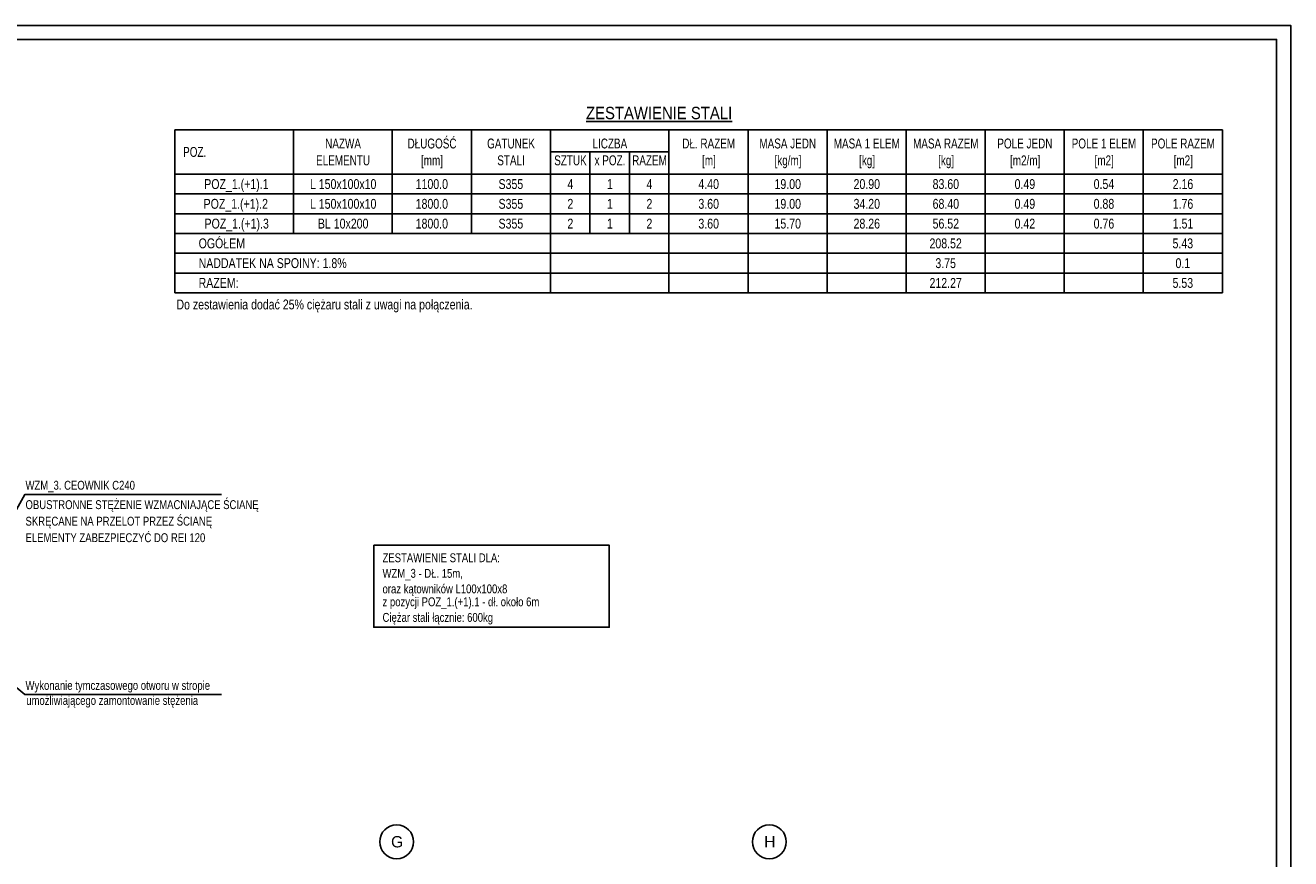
# Model space of a CAD drawing. Header units: metres. Extents: x -1437 to 3563, y -2228 to 2026.
# Tile 11 of 11: x 1322 to 3563, y 497 to 1972. Entities that reach past the tile are written whole.
import ezdxf
from ezdxf.enums import TextEntityAlignment as Align

# ---------------------------------------------------------------- set-up
doc = ezdxf.new("R2010")
doc.units = ezdxf.units.M
doc.header["$LTSCALE"] = 50
doc.header["$MEASUREMENT"] = 0
doc.linetypes.add('DO', pattern=[1, 0.5, -0.24, 0.02, -0.24])
for name, color, linetype in [('BS_odn', 1, 'Continuous'), ('BS_tab', 1, 'Continuous'), ('BS_txg', 3, 'Continuous'), ('BS_txs', 2, 'Continuous'), ('BZ_osd', 1, 'DO'), ('BZ_ram', 2, 'Continuous'), ('BZ_txs', 2, 'Continuous')]:
    doc.layers.add(name, color=color, linetype=linetype)
doc.styles.add('BIKTG', font='bikromsw.shx', dxfattribs={"width": 0.85})
doc.styles.add('BIKTS', font='bikromsw.shx', dxfattribs={"width": 0.85})
doc.styles.add('GENERATED_STYLE_1', font='arial.ttf')

# ---------------------------------------------------------------- blocks, each defined once
blk = doc.blocks.new('zestawienie poziom +1')
at = {"layer": 'BS_tab'}
for p, q in [((1586.8, 1490.1), (1586.8, 1411.3)), ((1586.8, 1490.1), (1656.8, 1490.1)), ((1656.8, 1490.1), (1796.8, 1490.1)), ((1796.8, 1490.1), (1796.8, 1411.3)), ((1796.8, 1490.1), (1971.8, 1490.1)), ((1971.8, 1490.1), (1971.8, 1411.3)), ((1971.8, 1490.1), (2111.8, 1490.1)), ((2111.8, 1490.1), (2111.8, 1411.3)), ((2111.8, 1490.1), (2251.8, 1490.1)), ((2251.8, 1490.1), (2251.8, 1411.3)), ((2251.8, 1490.1), (2321.8, 1490.1)), ((2321.8, 1490.1), (2391.8, 1490.1)), ((2391.8, 1490.1), (2461.8, 1490.1)), ((2461.8, 1490.1), (2461.8, 1411.3)), ((2461.8, 1490.1), (2601.8, 1490.1)), ((2601.8, 1490.1), (2601.8, 1411.3)), ((2601.8, 1490.1), (2741.8, 1490.1)), ((2741.8, 1490.1), (2741.8, 1411.3)), ((2741.8, 1490.1), (2881.8, 1490.1)), ((2881.8, 1490.1), (2881.8, 1411.3)), ((2881.8, 1490.1), (3021.8, 1490.1)), ((3021.8, 1490.1), (3021.8, 1411.3)), ((3021.8, 1490.1), (3161.8, 1490.1)), ((3161.8, 1490.1), (3161.8, 1411.3)), ((3161.8, 1490.1), (3301.8, 1490.1)), ((3301.8, 1490.1), (3301.8, 1411.3)), ((3301.8, 1490.1), (3441.8, 1490.1)), ((3441.8, 1490.1), (3441.8, 1411.3)), ((2321.8, 1450.7), (2251.8, 1450.7)), ((2321.8, 1450.7), (2321.8, 1411.3)), ((2391.8, 1450.7), (2321.8, 1450.7)), ((2391.8, 1450.7), (2391.8, 1411.3)), ((2461.8, 1450.7), (2391.8, 1450.7)), ((2461.8, 1450.7), (2461.8, 1411.3)), ((1586.8, 1411.3), (1656.8, 1411.3)), ((1586.8, 1411.3), (1586.8, 1376.3)), ((1656.8, 1411.3), (1796.8, 1411.3)), ((1796.8, 1411.3), (1971.8, 1411.3)), ((1796.8, 1411.3), (1796.8, 1376.3)), ((1971.8, 1411.3), (2111.8, 1411.3)), ((1971.8, 1411.3), (1971.8, 1376.3)), ((2111.8, 1411.3), (2251.8, 1411.3)), ((2111.8, 1411.3), (2111.8, 1376.3)), ((2251.8, 1411.3), (2321.8, 1411.3)), ((2251.8, 1411.3), (2251.8, 1376.3)), ((2321.8, 1411.3), (2391.8, 1411.3)), ((2321.8, 1411.3), (2321.8, 1376.3)), ((2391.8, 1411.3), (2461.8, 1411.3)), ((2391.8, 1411.3), (2391.8, 1376.3)), ((2461.8, 1411.3), (2601.8, 1411.3)), ((2461.8, 1411.3), (2461.8, 1376.3)), ((2601.8, 1411.3), (2741.8, 1411.3)), ((2601.8, 1411.3), (2601.8, 1376.3)), ((2741.8, 1411.3), (2881.8, 1411.3)), ((2741.8, 1411.3), (2741.8, 1376.3)), ((2881.8, 1411.3), (3021.8, 1411.3)), ((2881.8, 1411.3), (2881.8, 1376.3)), ((3021.8, 1411.3), (3161.8, 1411.3)), ((3021.8, 1411.3), (3021.8, 1376.3)), ((3161.8, 1411.3), (3301.8, 1411.3)), ((3161.8, 1411.3), (3161.8, 1376.3)), ((3301.8, 1411.3), (3441.8, 1411.3)), ((3301.8, 1411.3), (3301.8, 1376.3)), ((3441.8, 1411.3), (3441.8, 1376.3)), ((1586.8, 1376.3), (1796.8, 1376.3)), ((1586.8, 1376.3), (1586.8, 1341.3)), ((1796.8, 1376.3), (1971.8, 1376.3)), ((1796.8, 1376.3), (1796.8, 1341.3)), ((1971.8, 1376.3), (2111.8, 1376.3)), ((1971.8, 1376.3), (1971.8, 1341.3)), ((2111.8, 1376.3), (2251.8, 1376.3)), ((2111.8, 1376.3), (2111.8, 1341.3)), ((2251.8, 1376.3), (2321.8, 1376.3)), ((2251.8, 1376.3), (2251.8, 1341.3)), ((2321.8, 1376.3), (2391.8, 1376.3)), ((2321.8, 1376.3), (2321.8, 1341.3)), ((2391.8, 1376.3), (2461.8, 1376.3)), ((2391.8, 1376.3), (2391.8, 1341.3)), ((2461.8, 1376.3), (2601.8, 1376.3)), ((2461.8, 1376.3), (2461.8, 1341.3)), ((2601.8, 1376.3), (2741.8, 1376.3)), ((2601.8, 1376.3), (2601.8, 1341.3)), ((2741.8, 1376.3), (2881.8, 1376.3)), ((2741.8, 1376.3), (2741.8, 1341.3)), ((2881.8, 1376.3), (3021.8, 1376.3)), ((2881.8, 1376.3), (2881.8, 1341.3)), ((3021.8, 1376.3), (3161.8, 1376.3)), ((3021.8, 1376.3), (3021.8, 1341.3)), ((3161.8, 1376.3), (3301.8, 1376.3)), ((3161.8, 1376.3), (3161.8, 1341.3)), ((3301.8, 1376.3), (3441.8, 1376.3)), ((3301.8, 1376.3), (3301.8, 1341.3)), ((3441.8, 1376.3), (3441.8, 1341.3)), ((1586.8, 1341.3), (1796.8, 1341.3)), ((1586.8, 1341.3), (1586.8, 1306.3)), ((1796.8, 1341.3), (1971.8, 1341.3)), ((1796.8, 1341.3), (1796.8, 1306.3)), ((1971.8, 1341.3), (2111.8, 1341.3)), ((1971.8, 1341.3), (1971.8, 1306.3)), ((2111.8, 1341.3), (2251.8, 1341.3)), ((2111.8, 1341.3), (2111.8, 1306.3)), ((2251.8, 1341.3), (2321.8, 1341.3)), ((2251.8, 1341.3), (2251.8, 1306.3)), ((2321.8, 1341.3), (2391.8, 1341.3)), ((2321.8, 1341.3), (2321.8, 1306.3)), ((2391.8, 1341.3), (2461.8, 1341.3)), ((2391.8, 1341.3), (2391.8, 1306.3)), ((2461.8, 1341.3), (2601.8, 1341.3)), ((2461.8, 1341.3), (2461.8, 1306.3)), ((2601.8, 1341.3), (2741.8, 1341.3)), ((2601.8, 1341.3), (2601.8, 1306.3)), ((2741.8, 1341.3), (2881.8, 1341.3)), ((2741.8, 1341.3), (2741.8, 1306.3)), ((2881.8, 1341.3), (3021.8, 1341.3)), ((2881.8, 1341.3), (2881.8, 1306.3)), ((3021.8, 1341.3), (3161.8, 1341.3)), ((3021.8, 1341.3), (3021.8, 1306.3)), ((3161.8, 1341.3), (3301.8, 1341.3)), ((3161.8, 1341.3), (3161.8, 1306.3)), ((3301.8, 1341.3), (3441.8, 1341.3)), ((3301.8, 1341.3), (3301.8, 1306.3)), ((3441.8, 1341.3), (3441.8, 1306.3)), ((1586.8, 1306.3), (1656.8, 1306.3)), ((1586.8, 1306.3), (1586.8, 1271.3)), ((1656.8, 1306.3), (1796.8, 1306.3)), ((1796.8, 1306.3), (1971.8, 1306.3)), ((1971.8, 1306.3), (2111.8, 1306.3)), ((2111.8, 1306.3), (2251.8, 1306.3)), ((2251.8, 1306.3), (2321.8, 1306.3)), ((2251.8, 1306.3), (2251.8, 1271.3)), ((2321.8, 1306.3), (2391.8, 1306.3)), ((2391.8, 1306.3), (2461.8, 1306.3)), ((2461.8, 1306.3), (2601.8, 1306.3)), ((2461.8, 1306.3), (2461.8, 1271.3)), ((2601.8, 1306.3), (2741.8, 1306.3)), ((2601.8, 1306.3), (2601.8, 1271.3)), ((2741.8, 1306.3), (2881.8, 1306.3)), ((2741.8, 1306.3), (2741.8, 1271.3)), ((2881.8, 1306.3), (3021.8, 1306.3)), ((2881.8, 1306.3), (2881.8, 1271.3)), ((3021.8, 1306.3), (3161.8, 1306.3)), ((3021.8, 1306.3), (3021.8, 1271.3)), ((3161.8, 1306.3), (3301.8, 1306.3)), ((3161.8, 1306.3), (3161.8, 1271.3)), ((3301.8, 1306.3), (3441.8, 1306.3)), ((3301.8, 1306.3), (3301.8, 1271.3)), ((3441.8, 1306.3), (3441.8, 1271.3)), ((1586.8, 1271.3), (2251.8, 1271.3)), ((1586.8, 1271.3), (1586.8, 1236.3)), ((2251.8, 1271.3), (2461.8, 1271.3)), ((2251.8, 1271.3), (2251.8, 1236.3)), ((2461.8, 1271.3), (2601.8, 1271.3)), ((2461.8, 1271.3), (2461.8, 1236.3)), ((2601.8, 1271.3), (2741.8, 1271.3)), ((2601.8, 1271.3), (2601.8, 1236.3)), ((2741.8, 1271.3), (2881.8, 1271.3)), ((2741.8, 1271.3), (2741.8, 1236.3)), ((2881.8, 1271.3), (3021.8, 1271.3)), ((2881.8, 1271.3), (2881.8, 1236.3)), ((3021.8, 1271.3), (3161.8, 1271.3)), ((3021.8, 1271.3), (3021.8, 1236.3)), ((3161.8, 1271.3), (3301.8, 1271.3)), ((3161.8, 1271.3), (3161.8, 1236.3)), ((3301.8, 1271.3), (3441.8, 1271.3)), ((3301.8, 1271.3), (3301.8, 1236.3)), ((3441.8, 1271.3), (3441.8, 1236.3)), ((1586.8, 1236.3), (2251.8, 1236.3)), ((1586.8, 1236.3), (1586.8, 1201.3)), ((2251.8, 1236.3), (2461.8, 1236.3)), ((2251.8, 1236.3), (2251.8, 1201.3)), ((2461.8, 1236.3), (2601.8, 1236.3)), ((2461.8, 1236.3), (2461.8, 1201.3)), ((2601.8, 1236.3), (2741.8, 1236.3)), ((2601.8, 1236.3), (2601.8, 1201.3)), ((2741.8, 1236.3), (2881.8, 1236.3)), ((2741.8, 1236.3), (2741.8, 1201.3)), ((2881.8, 1236.3), (3021.8, 1236.3)), ((2881.8, 1236.3), (2881.8, 1201.3)), ((3021.8, 1236.3), (3161.8, 1236.3)), ((3021.8, 1236.3), (3021.8, 1201.3)), ((3161.8, 1236.3), (3301.8, 1236.3)), ((3161.8, 1236.3), (3161.8, 1201.3)), ((3301.8, 1236.3), (3441.8, 1236.3)), ((3301.8, 1236.3), (3301.8, 1201.3)), ((3441.8, 1236.3), (3441.8, 1201.3)), ((1586.8, 1201.3), (2251.8, 1201.3)), ((2251.8, 1201.3), (2461.8, 1201.3)), ((2461.8, 1201.3), (2601.8, 1201.3)), ((2601.8, 1201.3), (2741.8, 1201.3)), ((2741.8, 1201.3), (2881.8, 1201.3)), ((2881.8, 1201.3), (3021.8, 1201.3)), ((3021.8, 1201.3), (3161.8, 1201.3)), ((3161.8, 1201.3), (3301.8, 1201.3)), ((3301.8, 1201.3), (3441.8, 1201.3))]:
    blk.add_line(p, q, dxfattribs=at)
at = {"layer": 'BS_txg', "style": 'BIKTG', "width": 0.9}
blk.add_text('%%uZESTAWIENIE STALI', height=21.875, dxfattribs=at).set_placement((2444.3, 1519.6), align=Align.MIDDLE_CENTER)
at = {"layer": 'BS_txs', "style": 'BIKTS'}
for s, width, p in [('POZ.', 0.75, (1621.8, 1450.7)), ('NAZWA', 0.75, (1884.6, 1465.6)), ('DŁUGOŚĆ', 0.75, (2042.1, 1465.6)), ('GATUNEK', 0.75, (2182.1, 1465.6)), ('LICZBA', 0.75, (2357.1, 1465.6)), ('DŁ. RAZEM', 0.75, (2532.1, 1465.6)), ('MASA JEDN', 0.75, (2672.1, 1465.6)), ('MASA 1 ELEM', 0.75, (2812.1, 1465.6)), ('MASA RAZEM', 0.75, (2952.1, 1465.6)), ('POLE JEDN', 0.75, (3092.1, 1465.6)), ('POLE 1 ELEM', 0.75, (3232.1, 1465.6)), ('POLE RAZEM', 0.75, (3372.1, 1465.6)), ('ELEMENTU', 0.75, (1884.6, 1435.8)), ('[mm]', 0.75, (2042.1, 1435.8)), ('STALI', 0.75, (2182.1, 1435.8)), ('SZTUK', 0.75, (2287.3, 1435.8)), ('x POZ.', 0.75, (2357.3, 1435.8)), ('RAZEM', 0.75, (2427.3, 1435.8)), ('[m]', 0.75, (2532.6, 1435.8)), ('[kg/m]', 0.75, (2672.6, 1435.8)), ('[kg]', 0.75, (2812.6, 1435.8)), ('[kg]', 0.75, (2952.6, 1435.8)), ('[m2/m]', 0.75, (3092.6, 1435.8)), ('[m2]', 0.75, (3232.6, 1435.8)), ('[m2]', 0.75, (3372.6, 1435.8)), ('POZ_1.(+1).1', 0.8, (1695.7, 1393.8)), ('L 150x100x10', 0.8, (1884.8, 1393.8)), ('1100.0', 0.8, (2041.8, 1393.8)), ('S355', 0.8, (2181.8, 1393.8)), ('4', 0.8, (2287.1, 1393.8)), ('1', 0.8, (2357.1, 1393.8)), ('4', 0.8, (2427.1, 1393.8)), ('4.40', 0.8, (2532.1, 1393.8)), ('19.00', 0.8, (2672.1, 1393.8)), ('20.90', 0.8, (2812.1, 1393.8)), ('83.60', 0.8, (2952.1, 1393.8)), ('0.49', 0.8, (3092.1, 1393.8)), ('0.54', 0.8, (3232.1, 1393.8)), ('2.16', 0.8, (3372.1, 1393.8)), ('POZ_1.(+1).2', 0.8, (1694.6, 1358.8)), ('L 150x100x10', 0.8, (1884.8, 1358.8)), ('1800.0', 0.8, (2041.8, 1358.8)), ('S355', 0.8, (2181.8, 1358.8)), ('2', 0.8, (2287.1, 1358.8)), ('1', 0.8, (2357.1, 1358.8)), ('2', 0.8, (2427.1, 1358.8)), ('3.60', 0.8, (2532.1, 1358.8)), ('19.00', 0.8, (2672.1, 1358.8)), ('34.20', 0.8, (2812.1, 1358.8)), ('68.40', 0.8, (2952.1, 1358.8)), ('0.49', 0.8, (3092.1, 1358.8)), ('0.88', 0.8, (3232.1, 1358.8)), ('1.76', 0.8, (3372.1, 1358.8)), ('POZ_1.(+1).3', 0.8, (1696.2, 1323.8)), ('BL 10x200', 0.8, (1884.8, 1323.8)), ('1800.0', 0.8, (2041.8, 1323.8)), ('S355', 0.8, (2181.8, 1323.8)), ('2', 0.8, (2287.1, 1323.8)), ('1', 0.8, (2357.1, 1323.8)), ('2', 0.8, (2427.1, 1323.8)), ('3.60', 0.8, (2532.1, 1323.8)), ('15.70', 0.8, (2672.1, 1323.8)), ('28.26', 0.8, (2812.1, 1323.8)), ('56.52', 0.8, (2952.1, 1323.8)), ('0.42', 0.8, (3092.1, 1323.8)), ('0.76', 0.8, (3232.1, 1323.8)), ('1.51', 0.8, (3372.1, 1323.8)), ('208.52', 0.8, (2951.8, 1288.8)), ('5.43', 0.8, (3371.8, 1288.8)), ('3.75', 0.8, (2951.8, 1253.8)), ('0.1', 0.8, (3371.8, 1253.8)), ('212.27', 0.8, (2951.8, 1218.8)), ('5.53', 0.8, (3371.8, 1218.8))]:
    blk.add_text(s, height=17.5, dxfattribs=dict(at, width=width)).set_placement(p, align=Align.MIDDLE_CENTER)
at = {"layer": 'BS_txs', "style": 'BIKTS', "width": 0.8}
for s, p in [('OGÓŁEM', (1628.8, 1280.1)), ('NADDATEK NA SPOINY: 1.8%', (1628.8, 1245.1)), ('RAZEM:', (1628.8, 1210.1))]:
    blk.add_text(s, height=17.5, dxfattribs=at).set_placement(p)

msp = doc.modelspace()

# ---------------------------------------------------------------- linework, layer by layer
at = {"layer": 'BS_odn'}
for points in [[(1195.8, 917.1), (1321, 1141.6), (1669.4, 1141.6)], [(1149, 930.2), (1321, 787.3), (1669.4, 787.3)]]:
    msp.add_lwpolyline(points, dxfattribs=at)
msp.add_lwpolyline([(1938.8, 1051.7), (2355.9, 1051.7), (2355.9, 906.5), (1938.8, 906.5)], close=True, dxfattribs=at)
at = {"layer": 'BZ_osd', "color": 7, "linetype": 'Continuous'}
for centre in [(1979.5, 526.8), (2639.5, 526.8)]:
    msp.add_circle(centre, 30, dxfattribs=at)
at = {"layer": 'BZ_ram', "color": 1}
msp.add_lwpolyline([(-1437.2, -2227.9), (-1437.2, 1972.1), (3562.8, 1972.1), (3562.8, -2227.9)], close=True, dxfattribs=at)
at = {"layer": 'BZ_ram'}
msp.add_lwpolyline([(-1287.2, -2202.9), (-1287.2, 1947.1), (3537.8, 1947.1), (3537.8, -2202.9)], close=True, dxfattribs=at)

# ---------------------------------------------------------------- block references
msp.add_blockref('zestawienie poziom +1', (0, 297.3))

# ---------------------------------------------------------------- texts
at = {"layer": 'BZ_osd', "color": 7, "linetype": 'Continuous', "style": 'GENERATED_STYLE_1'}
for tag, p in [('G', (1980.4, 526.8)), ('H', (2640.4, 526.8))]:
    msp.add_attdef(tag, text='C', height=20, dxfattribs=at).set_placement(p, align=Align.MIDDLE_CENTER)
at = {"layer": 'BZ_txs', "style": 'BIKTS', "width": 0.8}
for s, height, p in [('Do zestawienia dodać 25% ciężaru stali z uwagi na połączenia.', 17.5, (1589.5, 1469.2)), ('WZM_3. CEOWNIK C240', 15.75, (1322.2, 1150)), ('OBUSTRONNE STĘŻENIE WZMACNIAJĄCE ŚCIANĘ', 15.75, (1322.2, 1115.7)), ('SKRĘCANE NA PRZELOT PRZEZ ŚCIANĘ', 15.75, (1322.2, 1086.4)), ('ELEMENTY ZABEZPIECZYĆ DO REI 120', 15.75, (1322.2, 1057.2)), ('ZESTAWIENIE STALI DLA:', 15.75, (1954.5, 1021.7)), ('WZM_3 - DŁ. 15m,', 15.75, (1954.5, 994.1)), ('oraz kątowników L100x100x8 ', 15.75, (1954.5, 966.6)), ('z pozycji POZ_1.(+1).1 - dł. około 6m', 15.75, (1954.5, 943.7)), ('Wykonanie tymczasowego otworu w stropie', 15.75, (1322.2, 795.7)), ('umożliwiającego zamontowanie stężenia', 15.75, (1323.5, 769.1))]:
    msp.add_text(s, height=height, dxfattribs=at).set_placement(p)
at = {"layer": 'BZ_txs', "color": 3, "style": 'BIKTS', "width": 0.8}
msp.add_text('Ciężar stali łącznie: 600kg', height=15.75, dxfattribs=at).set_placement((1954.5, 916.1))

doc.saveas('drawing.dxf')
